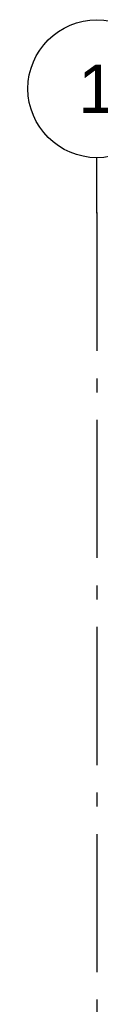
# Model space of a CAD drawing. Header units: millimetres. Extents: x -82116 to -57126, y -2070 to 13065.
# Tile 11 of 74: x -77923 to -77662, y 9499 to 13065. Entities that reach past the tile are written whole.
import ezdxf
from ezdxf.enums import TextEntityAlignment as Align

# ---------------------------------------------------------------- set-up
doc = ezdxf.new("R2010")
doc.units = ezdxf.units.MM
doc.header["$LTSCALE"] = 0.5
doc.header["$MEASUREMENT"] = 0
doc.linetypes.add('Akselinje', pattern=[1500, 1000, -200, 100, -200])
doc.linetypes.add('PLINE', pattern=[0])
doc.layers.add('82-- Modullinjer', color=7, linetype='Continuous')
doc.styles.add('GENERATED_STYLE_1', font='arial.ttf')

# ---------------------------------------------------------------- blocks, each defined once
blk = doc.blocks.new('Standard grid marker[1]', base_point=(-77673.2, 12565.5))
at = {"layer": '82-- Modullinjer', "linetype": 'Akselinje'}
for q in [(-77673.2, 12565.5), (-77673.2, 1550)]:
    blk.add_line((-77673.2, 12365.5), q, dxfattribs=at)
at = {"layer": '82-- Modullinjer', "linetype": 'PLINE'}
blk.add_circle((-77673.2, 12815.5), 250, dxfattribs=at)
at = {"layer": '82-- Modullinjer', "linetype": 'Akselinje'}
blk.add_point((-77673.2, 12365.5), dxfattribs=at)
blk.add_point((-77673.2, 12365.5), dxfattribs=at)
at = {"layer": '82-- Modullinjer', "style": 'GENERATED_STYLE_1'}
for tag, p in [('AC_MarkerText_1_0', (-77673.2, 12903)), ('AC_MarkerText_1_1', (-77673.2, 1187.5))]:
    blk.add_attdef(tag, text='', height=175, rotation=360, dxfattribs=at).set_placement(p, align=Align.TOP_CENTER)

msp = doc.modelspace()

# ---------------------------------------------------------------- block references
at = {"layer": '82-- Modullinjer', "linetype": 'PLINE'}
ref = msp.add_blockref('Standard grid marker[1]', (-77673.2, 12565.5), dxfattribs=at)
ref.add_attrib('AC_MarkerText_1', '1', dxfattribs={"color": 7, "height": 175, "rotation": 360, "style": 'GENERATED_STYLE_1'}).set_placement((-77673.2, 12903), align=Align.TOP_CENTER)

doc.saveas('drawing.dxf')
